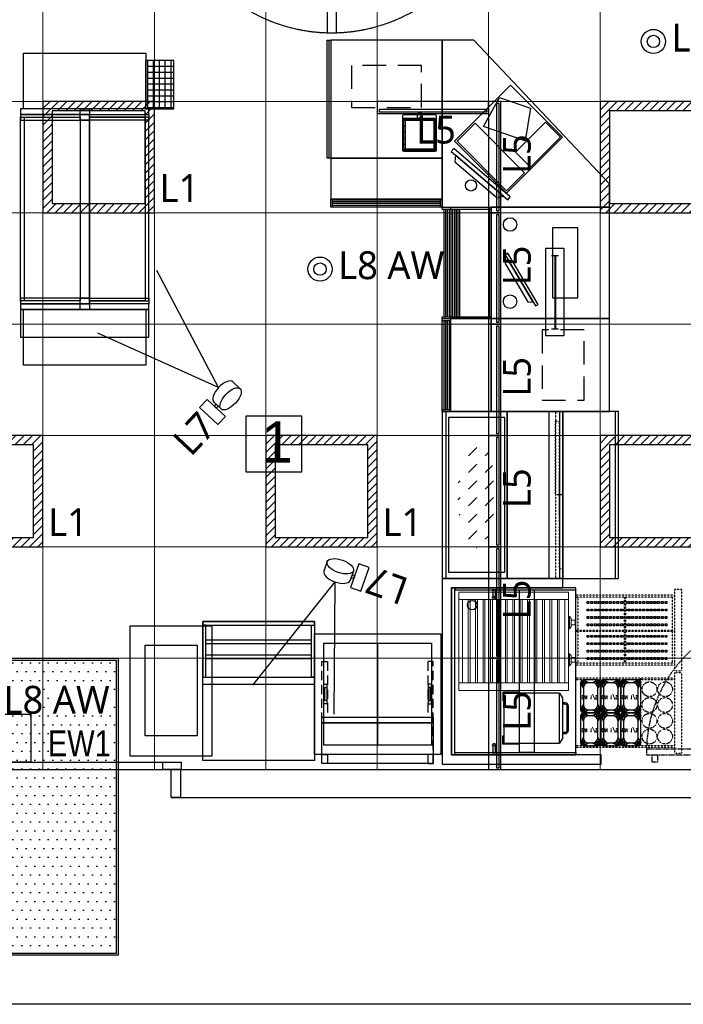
# Model space of a CAD drawing. Header units: millimetres. Extents: x -7934 to 14836, y -13910 to -10668.
# Tile 25 of 42: x 6418 to 6776, y -13826 to -13296. Entities that reach past the tile are written whole.
import ezdxf
from ezdxf.enums import TextEntityAlignment as Align

# ---------------------------------------------------------------- set-up
doc = ezdxf.new("R2010")
doc.units = ezdxf.units.MM
for name, pattern in [('DASH', [0.75, 0.5, -0.25]), ('DASHED', [0.75, 0.5, -0.25]), ('HIDDEN2', [4.7625, 3.175, -1.5875])]:
    doc.linetypes.add(name, pattern=pattern)
for name, color, linetype in [('!E-L Oprawy', 152, 'Continuous'), ('INSTAL', 50, 'Continuous'), ('NIEBIESKA', 4, 'Continuous')]:
    doc.layers.add(name, color=color, linetype=linetype)
doc.layers.add('A_Podkład', color=253, linetype='Continuous', transparency=0.4)
doc.layers.add('sufit', color=163, linetype='Continuous', lineweight=18)
doc.styles.add('Arial', font='arial.ttf', dxfattribs={"height": 25})
doc.styles.add('E-L', font='l_10646.ttf', dxfattribs={"height": 15})
doc.styles.add('JACEK_07', font='SIMPLEX.SHX', dxfattribs={"width": 0.7})
picture_1 = doc.add_image_def('image1.png', size_in_pixel=(800, 450))

# ---------------------------------------------------------------- blocks, each defined once
blk = doc.blocks.new('A$Ca80a10c8')
h = blk.add_hatch()
h.set_pattern_fill('DOTS', color=256, scale=3)
h.set_pattern_definition([(0, (-21207.973, -14023.4543), (2.38125, 4.7625), [0, -4.7625])])
h.paths.add_polyline_path([(-156.35, 135.24), (-156.35, -22.76), (-18.35, -22.76), (-18.35, 135.24)])
at = {"linetype": 'DASH', "ltscale": 30}
blk.add_line((-156.35, 76.24), (-18.35, 76.24), dxfattribs=at)
for points in [[(-157.35, -23.76), (-157.35, 136.24), (-17.35, 136.24), (-17.35, -23.76)], [(-156.35, -22.76), (-156.35, 135.24), (-18.35, 135.24), (-18.35, -22.76)]]:
    blk.add_lwpolyline(points, close=True)
blk = doc.blocks.new('Kontakt_grill')
at = {"color": 253, "true_color": 0x9e9e9e}
for points in [[(0, -8), (-0.5, -8), (-0.5, 0.5), (4, 0.5), (4, 0), (0, 0)], [(27, -8), (27.5, -8), (27.5, 0.5), (23, 0.5), (23, 0), (27, 0)]]:
    blk.add_lwpolyline(points, close=True, dxfattribs=at)
for points in [[(0, 0), (27, 0), (27, -30), (0, -30), (0, 0)], [(0, -30), (2.6, -31.5), (24.4, -31.5), (27, -30)]]:
    blk.add_lwpolyline(points, dxfattribs=at)
for points in [[(21.8, -31.5), (21.8, -33, -0.414214), (20, -34.8), (7, -34.8, -0.414214), (5.2, -33), (5.2, -31.5)], [(21, -31.5), (21, -33, -0.414214), (20, -34), (7, -34, -0.414214), (6, -33), (6, -31.5)]]:
    blk.add_lwpolyline(points, format="xyb", dxfattribs=at)
blk = doc.blocks.new('Roller_Grill')
at = {"color": 253, "lineweight": 0, "true_color": 0x9e9e9e}
for p, q in [((0, 0), (0, -59)), ((4, 0), (0, 0)), ((4, -59), (4, 0)), ((4, 0), (49, 0)), ((49, -59), (49, 0)), ((49, 0), (53, 0)), ((53, 0), (53, -59)), ((4, -5), (4, -2)), ((4, -2), (49, -2)), ((49, -5), (4, -5)), ((4, -9), (4, -6)), ((4, -6), (49, -6)), ((49, -9), (4, -9)), ((4, -13), (4, -10)), ((4, -10), (49, -10)), ((49, -13), (4, -13)), ((4, -17), (4, -14)), ((4, -14), (49, -14)), ((49, -17), (4, -17)), ((4, -21), (4, -18)), ((4, -18), (49, -18)), ((49, -21), (4, -21)), ((4, -25), (4, -22)), ((4, -22), (49, -22)), ((49, -25), (4, -25)), ((4, -29), (4, -26)), ((4, -26), (49, -26)), ((49, -29), (4, -29)), ((4, -33), (4, -30)), ((4, -30), (49, -30)), ((49, -33), (4, -33)), ((4, -37), (4, -34)), ((4, -34), (49, -34)), ((49, -37), (4, -37)), ((4, -41), (4, -38)), ((4, -38), (49, -38)), ((49, -41), (4, -41)), ((4, -45), (4, -42)), ((4, -42), (49, -42)), ((49, -45), (4, -45)), ((4, -49), (4, -46)), ((4, -46), (49, -46)), ((49, -49), (4, -49)), ((4, -53), (4, -50)), ((4, -50), (49, -50)), ((49, -53), (4, -53)), ((4, -57), (4, -54)), ((4, -54), (49, -54)), ((49, -57), (4, -57)), ((4, -59), (0, -59)), ((49, -59), (4, -59)), ((49, -59), (53, -59))]:
    blk.add_line(p, q, dxfattribs=at)
for points in [[(13.25, -59), (19.75, -59), (19.75, -59.5), (13.25, -59.5), (13.25, -59)], [(33.25, -59), (39.75, -59), (39.75, -59.5), (33.25, -59.5), (33.25, -59)]]:
    blk.add_lwpolyline(points, dxfattribs=at)
for points in [[(13.25, -59.5), (19.75, -59.5), (18.75, -60.5), (14.25, -60.5)], [(15.25, -60.5), (17.75, -60.5), (17.75, -62.5), (15.25, -62.5)], [(33.25, -59.5), (39.75, -59.5), (38.75, -60.5), (34.25, -60.5)], [(35.25, -60.5), (37.75, -60.5), (37.75, -62.5), (35.25, -62.5)]]:
    blk.add_lwpolyline(points, close=True, dxfattribs=at)
blk = doc.blocks.new('GN_1-9')
for points in [[(1.5, 17.67), (9.33, 17.67, -0.414214), (10.83, 16.17), (10.83, 1.5, -0.414214), (9.33, 0), (1.5, 0, -0.414214), (0, 1.5), (0, 16.17, -0.414214)], [(4.5, 16.17), (6.33, 16.17, -0.414214), (9.33, 13.17), (9.33, 4.5, -0.414214), (6.33, 1.5), (4.5, 1.5, -0.414214), (1.5, 4.5), (1.5, 13.17, -0.414214)]]:
    blk.add_lwpolyline(points, format="xyb", close=True)
at = {"color": 252}
for points in [[(0, 16.17), (1.5, 13.17), (0.44, 17.23), (2.38, 15.29), (1.5, 17.67), (4.5, 16.17)], [(10.83, 16.17), (9.33, 13.17), (10.39, 17.23), (8.45, 15.29), (9.33, 17.67), (6.33, 16.17)], [(0, 1.5), (1.5, 4.5), (0.44, 0.44), (2.38, 2.38), (1.5, 0), (4.5, 1.5)], [(10.83, 1.5), (9.33, 4.5), (10.39, 0.44), (8.45, 2.38), (9.33, 0), (6.33, 1.5)]]:
    blk.add_lwpolyline(points, dxfattribs=at)
at = {"color": 253, "true_color": 0x9e9e9e}
for points in [[(1.5, 13.17), (0, 16.17), (2.38, 15.29), (0.44, 17.23), (4.5, 16.17), (1.5, 17.67)], [(9.33, 13.17), (10.83, 16.17), (8.45, 15.29), (10.39, 17.23), (6.33, 16.17), (9.33, 17.67)], [(1.5, 4.5), (0, 1.5), (2.38, 2.38), (0.44, 0.44), (4.5, 1.5), (1.5, 0)], [(9.33, 4.5), (10.83, 1.5), (8.45, 2.38), (10.39, 0.44), (6.33, 1.5), (9.33, 0)]]:
    blk.add_lwpolyline(points, dxfattribs=at)
at = {"insert": (5, 9), "char_height": 2, "width": 29.2426, "attachment_point": 5, "style": 'JACEK_07'}
blk.add_mtext('GN 1/9', dxfattribs=at)
blk = doc.blocks.new('podkład')
at = {"layer": 'A_Podkład'}
h = blk.add_hatch(dxfattribs=at)
h.set_pattern_fill('ANSI37', color=256, angle=135)
h.set_pattern_definition([(180, (21133.338, -26335.3352), (-2e-15, -3.175), []), (270, (21133.338, -26335.3352), (3.175, -2e-15), [])])
h.paths.add_polyline_path([(450.5, -873), (450.5, -847), (436.5, -847), (436.5, -873)])
h = blk.add_hatch(dxfattribs=at)
h.set_pattern_fill('DASH', color=256, scale=2, angle=45, style=0)
h.set_pattern_definition([(45, (1963.169, -2467.321), (5e-15, 8.980256), [6.35, -6.35])])
edge = h.paths.add_edge_path()
edge.add_ellipse((613.54, -1081), major_axis=(0, -28.53), ratio=0.357143, start_angle=0, end_angle=360)
for p, q in [((595, -836), (595, -926)), ((611.95, -836), (595, -836)), ((685, -913.45), (611.95, -836)), ((435.5, -873), (435.5, -847)), ((436.5, -873), (436.5, -847)), ((436.5, -873), (436.5, -847)), ((601.57, -890.47), (631.8, -860.24)), ((631.8, -860.24), (659.77, -888.21)), ((617.25, -882.43), (625.86, -866.87)), ((625.86, -866.87), (642.45, -872.58)), ((642.45, -872.58), (639.67, -890.15)), ((591.18, -879.34), (574.38, -879.34)), ((575.08, -878.64), (575.08, -895.44)), ((578.28, -878.64), (578.28, -879.34)), ((581.48, -878.64), (581.48, -879.34)), ((584.68, -878.64), (584.68, -879.34)), ((587.88, -878.64), (587.88, -879.34)), ((590.48, -878.64), (590.48, -895.44)), ((634.52, -896.25), (650.68, -880.09)), ((650.68, -880.09), (658.76, -888.17)), ((575.08, -882.54), (574.38, -882.54)), ((575.08, -885.74), (574.38, -885.74)), ((591.18, -882.54), (590.48, -882.54)), ((591.18, -885.74), (590.48, -885.74)), ((602.97, -890.39), (612.67, -880.69)), ((612.67, -880.69), (639.34, -907.36)), ((639.67, -890.15), (617.25, -882.43)), ((575.08, -888.94), (574.38, -888.94)), ((591.18, -888.94), (590.48, -888.94)), ((629.54, -918.44), (601.57, -890.47)), ((629.64, -917.06), (602.97, -890.39)), ((659.77, -888.21), (629.54, -918.44)), ((658.76, -888.17), (642.6, -904.33)), ((575.08, -892.14), (574.38, -892.14)), ((591.18, -894.74), (574.38, -894.74)), ((578.28, -894.74), (578.28, -895.44)), ((581.48, -894.74), (581.48, -895.44)), ((584.68, -894.74), (584.68, -895.44)), ((587.88, -894.74), (587.88, -895.44)), ((591.18, -892.14), (590.48, -892.14)), ((642.6, -904.33), (634.52, -896.25)), ((535, -899.6), (535, -921.6)), ((595, -899.6), (535, -899.6)), ((595, -921.6), (595, -899.6)), ((639.34, -907.36), (629.64, -917.06)), ((685, -926), (685, -913.45)), ((535, -921.6), (595, -921.6)), ((595, -921.6), (535, -921.6)), ((535, -926), (535, -921.6)), ((536, -926), (536, -921.6)), ((594, -922.13), (536, -922.13)), ((594, -923.09), (536, -923.09)), ((594, -926), (594, -921.6)), ((595, -926), (595, -921.6)), ((536, -926), (535, -926)), ((594, -924.05), (536, -924.05)), ((594, -925.01), (536, -925.01)), ((595, -926), (594, -926)), ((595, -926), (621.4, -926)), ((595, -927), (595, -926)), ((595, -926), (685, -926)), ((595, -927), (621.4, -927)), ((595.99, -985), (595.99, -927)), ((596.95, -985), (596.95, -927)), ((597.9, -985), (597.9, -927)), ((598.86, -985), (598.86, -927)), ((599.4, -926), (599.4, -927)), ((599.82, -985), (599.82, -927)), ((600.78, -985), (600.78, -927)), ((601.74, -985), (601.74, -927)), ((602.69, -985), (602.69, -927)), ((603.65, -985), (603.65, -927)), ((604.56, -985), (604.56, -927)), ((620.4, -985), (620.4, -926)), ((621.4, -986), (621.4, -926)), ((653.9, -952.08), (657.7, -952.08)), ((595, -985), (621.4, -985)), ((595, -986), (595, -985)), ((595, -986), (621.4, -986)), ((595, -986), (599.4, -986)), ((595, -987), (595, -986)), ((599.4, -986), (599.4, -985)), ((599.4, -986), (599.4, -1036)), ((621.4, -986), (599.4, -986)), ((599.4, -1036), (599.4, -986)), ((621.4, -1036), (621.4, -986)), ((595, -987), (599.4, -987)), ((595.99, -1035), (595.99, -987)), ((596.95, -1035), (596.95, -987)), ((597.9, -1035), (597.9, -987)), ((598.86, -1035), (598.86, -987)), ((653.9, -991.43), (657.7, -991.43)), ((489.33, -1038.62), (489.33, -1068.62)), ((519.33, -1038.62), (489.33, -1038.62)), ((519.33, -1068.62), (519.33, -1038.62)), ((595, -1035), (599.4, -1035)), ((595, -1036), (595, -1035)), ((595, -1036), (599.4, -1036)), ((597.11, -1126), (597.11, -1036)), ((599.4, -1036), (621.4, -1036)), ((660, -1036), (630, -1036.01)), ((630, -1036.01), (630, -1126.02)), ((652.53, -1126), (652.53, -1036)), ((658.15, -1035.99), (658.15, -1125.99)), ((660, -1131), (660, -1036)), ((660, -1036), (660, -1126)), ((688.15, -1035.99), (688.15, -1125.99)), ((489.33, -1068.62), (519.33, -1068.62)), ((595, -1126.01), (595, -1226)), ((630, -1126.02), (595, -1126.01)), ((600, -1131), (660, -1131)), ((600, -1221), (600, -1131)), ((621.95, -1132.27), (621.95, -1132.12)), ((622.25, -1132.12), (621.95, -1132.12)), ((621.95, -1132.27), (622.25, -1132.27)), ((623.75, -1132.12), (622.25, -1132.12)), ((622.25, -1132.12), (622.25, -1132.42)), ((622.25, -1132.42), (622.25, -1135.24)), ((624.05, -1132.12), (623.75, -1132.12)), ((623.75, -1132.42), (623.75, -1132.12)), ((623.75, -1132.27), (624.05, -1132.27)), ((623.75, -1135.24), (623.75, -1132.42)), ((624.05, -1132.27), (624.05, -1132.12)), ((667, -1136), (668, -1136)), ((560.18, -1160.78), (560.18, -1215.78)), ((702, -1180.7), (702, -1179.7)), ((526.18, -1183.11), (466.18, -1183.11)), ((702, -1198.3), (702, -1198.5)), ((621.95, -1219.72), (621.95, -1219.87)), ((622.25, -1219.72), (621.95, -1219.72)), ((621.95, -1219.87), (622.25, -1219.87)), ((622.25, -1216.76), (622.25, -1219.57)), ((622.25, -1219.57), (622.25, -1219.87)), ((622.25, -1219.87), (623.75, -1219.87)), ((623.75, -1219.57), (623.75, -1216.76)), ((623.75, -1219.87), (623.75, -1219.57)), ((624.05, -1219.72), (623.75, -1219.72)), ((623.75, -1219.87), (624.05, -1219.87)), ((624.05, -1219.72), (624.05, -1219.87)), ((680.6, -1221), (600, -1221)), ((680.6, -1226), (680.6, -1221)), ((595, -1226), (680.6, -1226))]:
    blk.add_line(p, q, dxfattribs=at)
at = {"layer": 'A_Podkład', "linetype": 'DASHED', "ltscale": 0.2}
for p, q in [((656, -1036), (656, -1126)), ((720, -1135), (667, -1135)), ((720, -1132), (720, -1175.7)), ((724, -1132), (720, -1132)), ((724, -1175.7), (724, -1132)), ((720, -1136), (667, -1136)), ((668, -1136), (668, -1154)), ((693.2, -1154), (693.2, -1136)), ((693.8, -1154), (693.8, -1136)), ((719, -1145), (719, -1136)), ((719, -1154), (719, -1136)), ((720, -1136), (720, -1171.7)), ((693.8, -1154), (667, -1154)), ((693.8, -1154.6), (667, -1154.6)), ((668, -1154.6), (668, -1171.7)), ((668, -1154.6), (668, -1171.7)), ((693.2, -1171.7), (693.2, -1154.6)), ((720, -1154), (693.8, -1154)), ((693.8, -1171.7), (693.8, -1154.6)), ((720, -1154.6), (693.8, -1154.6)), ((719, -1171.7), (719, -1154.6)), ((719, -1171.7), (719, -1163.6)), ((720, -1171.7), (667, -1171.7)), ((720, -1171.7), (719, -1171.7)), ((720, -1172.7), (667, -1172.7)), ((720, -1175.7), (724, -1175.7)), ((720, -1176.7), (724, -1176.7)), ((720, -1176.7), (720, -1220.1)), ((724, -1220.1), (724, -1176.7)), ((720, -1179.7), (667.17, -1179.7)), ((720, -1180.7), (667.17, -1180.7)), ((720, -1216.1), (667, -1216.1)), ((720, -1217.1), (667, -1217.1)), ((720, -1220.1), (724, -1220.1))]:
    blk.add_line(p, q, dxfattribs=at)
at = {"layer": 'A_Podkład'}
for points in [[(449, -1244), (904, -1244), (904, 0), (0, 0), (0, -1244), (252, -1244)], [(400, -877.5), (400, -976.5), (368, -976.5), (368, -877.5), (400, -877.5)], [(405, -877.5), (405, -976.5), (437, -976.5), (437, -877.5), (405, -877.5)], [(631.58, -920.43), (601.2, -894.41), (599.9, -895.92), (630.28, -921.95), (631.58, -920.43)], [(628, -920), (602.18, -897.88), (601.74, -901.46), (624.53, -920.97), (628, -920)], [(595, -926), (535, -926)], [(643.99, -977.09), (630.13, -953.7), (628.88, -956.3), (641.11, -976.94), (643.99, -977.09)], [(646.59, -978.34), (630.28, -950.81), (628.9, -951.63), (645.22, -979.16), (646.59, -978.34)], [(595, -1036), (595, -986)], [(690, -1036), (595, -1036), (595, -1126), (690, -1126), (690, -1036)], [(660, -1126), (630, -1126), (630, -1036), (660, -1036), (660, -1126)], [(526.18, -1224.11), (466.18, -1224.11), (466.18, -1149.11), (526.18, -1149.11), (526.18, -1224.11)], [(526.18, -1155.78), (594.18, -1155.78), (594.18, -1220.78), (526.18, -1220.78), (526.18, -1155.78)], [(467.68, -1159.11), (524.68, -1159.11)], [(467.68, -1161.11), (524.68, -1161.11)], [(467.68, -1167.11), (524.68, -1167.11)], [(467.68, -1169.11), (524.68, -1169.11)], [(530.18, -1200.78), (590.18, -1200.78), (590.18, -1225.78), (530.18, -1225.78), (530.18, -1200.78)], [(252, -1225), (454, -1225)], [(256.5, -1229), (444.5, -1229)]]:
    blk.add_lwpolyline(points, dxfattribs=at)
for points in [[(44, -1229), (860, -1229), (860, -44), (44, -44)], [(535, -836), (535, -899.6), (533, -899.6), (533, -836)], [(535, -836), (535, -899.6), (595, -899.6), (595, -836)], [(435.5, -873), (369.5, -873), (369.5, -843), (435.5, -843)], [(435.5, -873), (450.5, -873), (450.5, -847), (435.5, -847)], [(437, -873), (368, -873), (368, -876), (437, -876)], [(400, -876), (400, -873), (405, -873), (405, -876)], [(583.48, -874.95), (583.58, -875.95), (581.98, -875.95), (582.08, -874.95)], [(405, -876), (368, -876), (368, -879), (405, -879), (405, -876)], [(400, -877.5), (400, -976.5), (370, -976.5), (370, -877.5)], [(405, -876), (405, -879), (400, -879), (400, -876)], [(400, -876), (437, -876), (437, -879), (400, -879), (400, -876)], [(435, -877.5), (435, -976.5), (405, -976.5), (405, -877.5)], [(583.78, -876.04), (583.78, -878.04), (581.78, -878.04), (581.78, -876.04)], [(685, -926), (621.4, -926), (621.4, -986), (685, -986)], [(654.38, -937.13), (654.38, -974.85), (668.1, -974.85), (668.1, -937.13)], [(650.7, -948.13), (650.7, -995.13), (660.7, -995.13), (660.7, -948.13)], [(405, -975), (368, -975), (368, -978), (405, -978), (405, -975)], [(405, -975), (405, -978), (400, -978), (400, -975)], [(400, -975), (437, -975), (437, -978), (400, -978), (400, -975)], [(368, -981), (437, -981), (437, -978), (368, -978)], [(368, -981), (368, -996), (437, -996), (437, -981)], [(369.5, -981), (435.5, -981), (435.5, -1011), (369.5, -1011)], [(405, -978), (405, -981), (400, -981), (400, -978)], [(685, -986), (621.4, -986), (621.4, -1036), (685, -1036)], [(628.78, -1039.3), (598.3, -1039.3), (598.3, -1122.7), (628.78, -1122.7)], [(600, -1131), (600, -1221), (601.8, -1221), (601.8, -1131)], [(600, -1131), (600, -1221), (667, -1221), (667, -1131)], [(667, -1132.2), (667, -1131), (601.8, -1131), (601.8, -1132.2)], [(644.49, -1132.2), (644.49, -1219.8), (636.59, -1219.8), (636.59, -1132.2)], [(526.18, -1149.11), (466.18, -1149.11), (466.18, -1151.11), (526.18, -1151.11)], [(466.18, -1179.11), (467.68, -1179.11), (467.68, -1151.11), (466.18, -1151.11)], [(526.18, -1179.11), (524.68, -1179.11), (524.68, -1151.11), (526.18, -1151.11)], [(471.03, -1151.51), (471.03, -1221.69), (427.03, -1221.69), (427.03, -1151.51)], [(531.18, -1160.78), (589.18, -1160.78), (589.18, -1215.78), (531.18, -1215.78)], [(435.03, -1210.77), (435.03, -1162.01), (463.03, -1162.01), (463.03, -1210.77)], [(526.18, -1224.11), (466.18, -1224.11), (466.18, -1179.11), (526.18, -1179.11)], [(531.18, -1183.01), (532.94, -1183.01), (532.94, -1193.56), (531.18, -1193.56)], [(589.18, -1183.01), (587.42, -1183.01), (587.42, -1193.56), (589.18, -1193.56)], [(531.77, -1184.77), (532.94, -1184.77), (532.94, -1191.8), (531.77, -1191.8)], [(588.6, -1184.77), (587.42, -1184.77), (587.42, -1191.8), (588.6, -1191.8)], [(530.18, -1200.78), (590.18, -1200.78), (590.18, -1203.78), (530.18, -1203.78)], [(530.18, -1203.78), (590.18, -1203.78), (590.18, -1220.78), (530.18, -1220.78)], [(667, -1219.8), (667, -1221), (601.8, -1221), (601.8, -1219.8)], [(444.5, -1225), (454.5, -1225), (454.5, -1229), (444.5, -1229)], [(530.18, -1220.78), (533.18, -1220.78), (533.18, -1225.78), (530.18, -1225.78)], [(590.18, -1220.78), (587.18, -1220.78), (587.18, -1225.78), (590.18, -1225.78)], [(449, -1229), (454, -1229), (454, -1244), (449, -1244)]]:
    blk.add_lwpolyline(points, close=True, dxfattribs=at)
for points in [[(533, -832), (538, -832), (538, -743.57), (535.5, -743.57, -1), (535.5, -741.57), (538, -741.57), (538, -736.57), (533, -736.57), (533, -741.57), (535.5, -741.57, -1), (535.5, -743.57), (533, -743.57), (533, -832)], [(591.78, -876.84), (591.78, -895.24, -0.414214), (590.98, -896.04), (574.58, -896.04, -0.414214), (573.78, -895.24), (573.78, -876.84, -0.414214), (574.58, -876.04), (590.98, -876.04, -0.414214)], [(590.98, -896.04), (574.58, -896.04, -0.414214), (573.78, -895.24), (573.78, -878.84, -0.414214), (574.58, -878.04), (590.98, -878.04, -0.414214), (591.78, -878.84), (591.78, -895.24, -0.414214)], [(590.78, -895.44), (574.78, -895.44, -0.414214), (574.38, -895.04), (574.38, -879.04, -0.414214), (574.78, -878.64), (591.18, -878.64), (591.18, -895.04, -0.414214)]]:
    blk.add_lwpolyline(points, format="xyb", close=True, dxfattribs=at)
at = {"layer": 'A_Podkład', "linetype": 'DASHED', "ltscale": 0.5}
blk.add_lwpolyline([(534, -836), (534, -899.6)], dxfattribs=at)
at = {"layer": 'A_Podkład', "linetype": 'HIDDEN2', "ltscale": 4}
for points in [[(546.13, -872.27), (583.84, -872.27), (583.84, -849.57), (546.13, -849.57)], [(648.73, -992.13), (648.73, -1029.85), (671.43, -1029.85), (671.43, -992.13)]]:
    blk.add_lwpolyline(points, close=True, dxfattribs=at)
at = {"layer": 'A_Podkład', "const_width": 1}
blk.add_lwpolyline([(655.91, -952.08), (655.91, -991.34)], dxfattribs=at)
at = {"layer": 'A_Podkład', "linetype": 'DASHED', "ltscale": 0.2}
for points in [[(658, -1041.18), (658, -1081), (656, -1081), (656, -1041.18)], [(660, -1120.82), (660, -1081), (658, -1081), (658, -1120.82)]]:
    blk.add_lwpolyline(points, close=True, dxfattribs=at)
at = {"layer": 'A_Podkład'}
for points in [[(658, -1068.2, 0, 1.88, 0), (658, -1073.83, 0.625, 0.625, 0), (658, -1081, 0.625, 0.625, 0)], [(658, -1093.8, 0, 1.88, 0), (658, -1088.17, 0.625, 0.625, 0), (658, -1081, 0.625, 0.625, 0)]]:
    blk.add_lwpolyline(points, format="xyseb", dxfattribs=at)
at = {"layer": 'A_Podkład', "color": 253, "true_color": 0x9e9e9e}
for points in [[(673, -1138.5), (674, -1138.5), (674, -1139.5), (673, -1139.5)], [(675, -1138.5), (676, -1138.5), (676, -1139.5), (675, -1139.5)], [(677, -1138.5), (678, -1138.5), (678, -1139.5), (677, -1139.5)], [(677, -1138.5), (678, -1138.5), (678, -1139.5), (677, -1139.5)], [(679, -1138.5), (680, -1138.5), (680, -1139.5), (679, -1139.5)], [(681, -1138.5), (682, -1138.5), (682, -1139.5), (681, -1139.5)], [(683, -1138.5), (684, -1138.5), (684, -1139.5), (683, -1139.5)], [(685, -1138.5), (686, -1138.5), (686, -1139.5), (685, -1139.5)], [(687, -1138.5), (688, -1138.5), (688, -1139.5), (687, -1139.5)], [(689, -1138.5), (690, -1138.5), (690, -1139.5), (689, -1139.5)], [(691, -1138.5), (692, -1138.5), (692, -1139.5), (691, -1139.5)], [(695, -1138.5), (696, -1138.5), (696, -1139.5), (695, -1139.5)], [(697, -1138.5), (698, -1138.5), (698, -1139.5), (697, -1139.5)], [(699, -1138.5), (700, -1138.5), (700, -1139.5), (699, -1139.5)], [(701, -1138.5), (702, -1138.5), (702, -1139.5), (701, -1139.5)], [(703, -1138.5), (704, -1138.5), (704, -1139.5), (703, -1139.5)], [(705, -1138.5), (706, -1138.5), (706, -1139.5), (705, -1139.5)], [(707, -1138.5), (708, -1138.5), (708, -1139.5), (707, -1139.5)], [(709, -1138.5), (710, -1138.5), (710, -1139.5), (709, -1139.5)], [(711, -1138.5), (712, -1138.5), (712, -1139.5), (711, -1139.5)], [(711, -1138.5), (712, -1138.5), (712, -1139.5), (711, -1139.5)], [(713, -1138.5), (714, -1138.5), (714, -1139.5), (713, -1139.5)], [(715, -1138.5), (716, -1138.5), (716, -1139.5), (715, -1139.5)], [(673, -1142.5), (674, -1142.5), (674, -1143.5), (673, -1143.5)], [(675, -1142.5), (676, -1142.5), (676, -1143.5), (675, -1143.5)], [(677, -1142.5), (678, -1142.5), (678, -1143.5), (677, -1143.5)], [(677, -1142.5), (678, -1142.5), (678, -1143.5), (677, -1143.5)], [(679, -1142.5), (680, -1142.5), (680, -1143.5), (679, -1143.5)], [(681, -1142.5), (682, -1142.5), (682, -1143.5), (681, -1143.5)], [(683, -1142.5), (684, -1142.5), (684, -1143.5), (683, -1143.5)], [(685, -1142.5), (686, -1142.5), (686, -1143.5), (685, -1143.5)], [(687, -1142.5), (688, -1142.5), (688, -1143.5), (687, -1143.5)], [(689, -1142.5), (690, -1142.5), (690, -1143.5), (689, -1143.5)], [(691, -1142.5), (692, -1142.5), (692, -1143.5), (691, -1143.5)], [(695, -1142.5), (696, -1142.5), (696, -1143.5), (695, -1143.5)], [(697, -1142.5), (698, -1142.5), (698, -1143.5), (697, -1143.5)], [(699, -1142.5), (700, -1142.5), (700, -1143.5), (699, -1143.5)], [(701, -1142.5), (702, -1142.5), (702, -1143.5), (701, -1143.5)], [(703, -1142.5), (704, -1142.5), (704, -1143.5), (703, -1143.5)], [(705, -1142.5), (706, -1142.5), (706, -1143.5), (705, -1143.5)], [(707, -1142.5), (708, -1142.5), (708, -1143.5), (707, -1143.5)], [(709, -1142.5), (710, -1142.5), (710, -1143.5), (709, -1143.5)], [(711, -1142.5), (712, -1142.5), (712, -1143.5), (711, -1143.5)], [(711, -1142.5), (712, -1142.5), (712, -1143.5), (711, -1143.5)], [(713, -1142.5), (714, -1142.5), (714, -1143.5), (713, -1143.5)], [(715, -1142.5), (716, -1142.5), (716, -1143.5), (715, -1143.5)], [(673, -1146.5), (674, -1146.5), (674, -1147.5), (673, -1147.5)], [(673, -1150.5), (674, -1150.5), (674, -1151.5), (673, -1151.5)], [(675, -1146.5), (676, -1146.5), (676, -1147.5), (675, -1147.5)], [(675, -1150.5), (676, -1150.5), (676, -1151.5), (675, -1151.5)], [(677, -1146.5), (678, -1146.5), (678, -1147.5), (677, -1147.5)], [(677, -1146.5), (678, -1146.5), (678, -1147.5), (677, -1147.5)], [(677, -1150.5), (678, -1150.5), (678, -1151.5), (677, -1151.5)], [(677, -1150.5), (678, -1150.5), (678, -1151.5), (677, -1151.5)], [(679, -1146.5), (680, -1146.5), (680, -1147.5), (679, -1147.5)], [(679, -1150.5), (680, -1150.5), (680, -1151.5), (679, -1151.5)], [(681, -1146.5), (682, -1146.5), (682, -1147.5), (681, -1147.5)], [(681, -1150.5), (682, -1150.5), (682, -1151.5), (681, -1151.5)], [(683, -1146.5), (684, -1146.5), (684, -1147.5), (683, -1147.5)], [(683, -1150.5), (684, -1150.5), (684, -1151.5), (683, -1151.5)], [(685, -1146.5), (686, -1146.5), (686, -1147.5), (685, -1147.5)], [(685, -1150.5), (686, -1150.5), (686, -1151.5), (685, -1151.5)], [(687, -1146.5), (688, -1146.5), (688, -1147.5), (687, -1147.5)], [(687, -1150.5), (688, -1150.5), (688, -1151.5), (687, -1151.5)], [(689, -1146.5), (690, -1146.5), (690, -1147.5), (689, -1147.5)], [(689, -1150.5), (690, -1150.5), (690, -1151.5), (689, -1151.5)], [(691, -1146.5), (692, -1146.5), (692, -1147.5), (691, -1147.5)], [(691, -1150.5), (692, -1150.5), (692, -1151.5), (691, -1151.5)], [(695, -1146.5), (696, -1146.5), (696, -1147.5), (695, -1147.5)], [(695, -1150.5), (696, -1150.5), (696, -1151.5), (695, -1151.5)], [(697, -1146.5), (698, -1146.5), (698, -1147.5), (697, -1147.5)], [(697, -1150.5), (698, -1150.5), (698, -1151.5), (697, -1151.5)], [(699, -1146.5), (700, -1146.5), (700, -1147.5), (699, -1147.5)], [(699, -1150.5), (700, -1150.5), (700, -1151.5), (699, -1151.5)], [(701, -1146.5), (702, -1146.5), (702, -1147.5), (701, -1147.5)], [(701, -1150.5), (702, -1150.5), (702, -1151.5), (701, -1151.5)], [(703, -1146.5), (704, -1146.5), (704, -1147.5), (703, -1147.5)], [(703, -1150.5), (704, -1150.5), (704, -1151.5), (703, -1151.5)], [(705, -1146.5), (706, -1146.5), (706, -1147.5), (705, -1147.5)], [(705, -1150.5), (706, -1150.5), (706, -1151.5), (705, -1151.5)], [(707, -1146.5), (708, -1146.5), (708, -1147.5), (707, -1147.5)], [(707, -1150.5), (708, -1150.5), (708, -1151.5), (707, -1151.5)], [(709, -1146.5), (710, -1146.5), (710, -1147.5), (709, -1147.5)], [(709, -1150.5), (710, -1150.5), (710, -1151.5), (709, -1151.5)], [(711, -1146.5), (712, -1146.5), (712, -1147.5), (711, -1147.5)], [(711, -1146.5), (712, -1146.5), (712, -1147.5), (711, -1147.5)], [(711, -1150.5), (712, -1150.5), (712, -1151.5), (711, -1151.5)], [(711, -1150.5), (712, -1150.5), (712, -1151.5), (711, -1151.5)], [(713, -1146.5), (714, -1146.5), (714, -1147.5), (713, -1147.5)], [(713, -1150.5), (714, -1150.5), (714, -1151.5), (713, -1151.5)], [(715, -1146.5), (716, -1146.5), (716, -1147.5), (715, -1147.5)], [(715, -1150.5), (716, -1150.5), (716, -1151.5), (715, -1151.5)], [(673, -1156.65), (674, -1156.65), (674, -1157.65), (673, -1157.65)], [(673, -1160.65), (674, -1160.65), (674, -1161.65), (673, -1161.65)], [(675, -1156.65), (676, -1156.65), (676, -1157.65), (675, -1157.65)], [(675, -1160.65), (676, -1160.65), (676, -1161.65), (675, -1161.65)], [(677, -1156.65), (678, -1156.65), (678, -1157.65), (677, -1157.65)], [(677, -1156.65), (678, -1156.65), (678, -1157.65), (677, -1157.65)], [(677, -1160.65), (678, -1160.65), (678, -1161.65), (677, -1161.65)], [(677, -1160.65), (678, -1160.65), (678, -1161.65), (677, -1161.65)], [(679, -1156.65), (680, -1156.65), (680, -1157.65), (679, -1157.65)], [(679, -1160.65), (680, -1160.65), (680, -1161.65), (679, -1161.65)], [(681, -1156.65), (682, -1156.65), (682, -1157.65), (681, -1157.65)], [(681, -1160.65), (682, -1160.65), (682, -1161.65), (681, -1161.65)], [(683, -1156.65), (684, -1156.65), (684, -1157.65), (683, -1157.65)], [(683, -1160.65), (684, -1160.65), (684, -1161.65), (683, -1161.65)], [(685, -1156.65), (686, -1156.65), (686, -1157.65), (685, -1157.65)], [(685, -1160.65), (686, -1160.65), (686, -1161.65), (685, -1161.65)], [(687, -1156.65), (688, -1156.65), (688, -1157.65), (687, -1157.65)], [(687, -1160.65), (688, -1160.65), (688, -1161.65), (687, -1161.65)], [(689, -1156.65), (690, -1156.65), (690, -1157.65), (689, -1157.65)], [(689, -1160.65), (690, -1160.65), (690, -1161.65), (689, -1161.65)], [(691, -1156.65), (692, -1156.65), (692, -1157.65), (691, -1157.65)], [(691, -1160.65), (692, -1160.65), (692, -1161.65), (691, -1161.65)], [(695, -1156.65), (696, -1156.65), (696, -1157.65), (695, -1157.65)], [(695, -1160.65), (696, -1160.65), (696, -1161.65), (695, -1161.65)], [(697, -1156.65), (698, -1156.65), (698, -1157.65), (697, -1157.65)], [(697, -1160.65), (698, -1160.65), (698, -1161.65), (697, -1161.65)], [(699, -1156.65), (700, -1156.65), (700, -1157.65), (699, -1157.65)], [(699, -1160.65), (700, -1160.65), (700, -1161.65), (699, -1161.65)], [(701, -1156.65), (702, -1156.65), (702, -1157.65), (701, -1157.65)], [(701, -1160.65), (702, -1160.65), (702, -1161.65), (701, -1161.65)], [(703, -1156.65), (704, -1156.65), (704, -1157.65), (703, -1157.65)], [(703, -1160.65), (704, -1160.65), (704, -1161.65), (703, -1161.65)], [(705, -1156.65), (706, -1156.65), (706, -1157.65), (705, -1157.65)], [(705, -1160.65), (706, -1160.65), (706, -1161.65), (705, -1161.65)], [(707, -1156.65), (708, -1156.65), (708, -1157.65), (707, -1157.65)], [(707, -1160.65), (708, -1160.65), (708, -1161.65), (707, -1161.65)], [(709, -1156.65), (710, -1156.65), (710, -1157.65), (709, -1157.65)], [(709, -1160.65), (710, -1160.65), (710, -1161.65), (709, -1161.65)], [(711, -1156.65), (712, -1156.65), (712, -1157.65), (711, -1157.65)], [(711, -1156.65), (712, -1156.65), (712, -1157.65), (711, -1157.65)], [(711, -1160.65), (712, -1160.65), (712, -1161.65), (711, -1161.65)], [(711, -1160.65), (712, -1160.65), (712, -1161.65), (711, -1161.65)], [(713, -1156.65), (714, -1156.65), (714, -1157.65), (713, -1157.65)], [(713, -1160.65), (714, -1160.65), (714, -1161.65), (713, -1161.65)], [(715, -1156.65), (716, -1156.65), (716, -1157.65), (715, -1157.65)], [(715, -1160.65), (716, -1160.65), (716, -1161.65), (715, -1161.65)], [(673, -1164.65), (674, -1164.65), (674, -1165.65), (673, -1165.65)], [(675, -1164.65), (676, -1164.65), (676, -1165.65), (675, -1165.65)], [(677, -1164.65), (678, -1164.65), (678, -1165.65), (677, -1165.65)], [(677, -1164.65), (678, -1164.65), (678, -1165.65), (677, -1165.65)], [(679, -1164.65), (680, -1164.65), (680, -1165.65), (679, -1165.65)], [(681, -1164.65), (682, -1164.65), (682, -1165.65), (681, -1165.65)], [(683, -1164.65), (684, -1164.65), (684, -1165.65), (683, -1165.65)], [(685, -1164.65), (686, -1164.65), (686, -1165.65), (685, -1165.65)], [(687, -1164.65), (688, -1164.65), (688, -1165.65), (687, -1165.65)], [(689, -1164.65), (690, -1164.65), (690, -1165.65), (689, -1165.65)], [(691, -1164.65), (692, -1164.65), (692, -1165.65), (691, -1165.65)], [(695, -1164.65), (696, -1164.65), (696, -1165.65), (695, -1165.65)], [(697, -1164.65), (698, -1164.65), (698, -1165.65), (697, -1165.65)], [(699, -1164.65), (700, -1164.65), (700, -1165.65), (699, -1165.65)], [(701, -1164.65), (702, -1164.65), (702, -1165.65), (701, -1165.65)], [(703, -1164.65), (704, -1164.65), (704, -1165.65), (703, -1165.65)], [(705, -1164.65), (706, -1164.65), (706, -1165.65), (705, -1165.65)], [(707, -1164.65), (708, -1164.65), (708, -1165.65), (707, -1165.65)], [(709, -1164.65), (710, -1164.65), (710, -1165.65), (709, -1165.65)], [(711, -1164.65), (712, -1164.65), (712, -1165.65), (711, -1165.65)], [(711, -1164.65), (712, -1164.65), (712, -1165.65), (711, -1165.65)], [(713, -1164.65), (714, -1164.65), (714, -1165.65), (713, -1165.65)], [(715, -1164.65), (716, -1164.65), (716, -1165.65), (715, -1165.65)], [(673, -1168.65), (674, -1168.65), (674, -1169.65), (673, -1169.65)], [(675, -1168.65), (676, -1168.65), (676, -1169.65), (675, -1169.65)], [(677, -1168.65), (678, -1168.65), (678, -1169.65), (677, -1169.65)], [(677, -1168.65), (678, -1168.65), (678, -1169.65), (677, -1169.65)], [(679, -1168.65), (680, -1168.65), (680, -1169.65), (679, -1169.65)], [(681, -1168.65), (682, -1168.65), (682, -1169.65), (681, -1169.65)], [(683, -1168.65), (684, -1168.65), (684, -1169.65), (683, -1169.65)], [(685, -1168.65), (686, -1168.65), (686, -1169.65), (685, -1169.65)], [(687, -1168.65), (688, -1168.65), (688, -1169.65), (687, -1169.65)], [(689, -1168.65), (690, -1168.65), (690, -1169.65), (689, -1169.65)], [(691, -1168.65), (692, -1168.65), (692, -1169.65), (691, -1169.65)], [(695, -1168.65), (696, -1168.65), (696, -1169.65), (695, -1169.65)], [(697, -1168.65), (698, -1168.65), (698, -1169.65), (697, -1169.65)], [(699, -1168.65), (700, -1168.65), (700, -1169.65), (699, -1169.65)], [(701, -1168.65), (702, -1168.65), (702, -1169.65), (701, -1169.65)], [(703, -1168.65), (704, -1168.65), (704, -1169.65), (703, -1169.65)], [(705, -1168.65), (706, -1168.65), (706, -1169.65), (705, -1169.65)], [(707, -1168.65), (708, -1168.65), (708, -1169.65), (707, -1169.65)], [(709, -1168.65), (710, -1168.65), (710, -1169.65), (709, -1169.65)], [(711, -1168.65), (712, -1168.65), (712, -1169.65), (711, -1169.65)], [(711, -1168.65), (712, -1168.65), (712, -1169.65), (711, -1169.65)], [(713, -1168.65), (714, -1168.65), (714, -1169.65), (713, -1169.65)], [(715, -1168.65), (716, -1168.65), (716, -1169.65), (715, -1169.65)]]:
    blk.add_lwpolyline(points, close=True, dxfattribs=at)
for points in [[(693.2, -1139.5), (693, -1139.5), (693, -1138.5), (693.2, -1138.5)], [(693.8, -1138.5), (694, -1138.5), (694, -1139.5), (693.8, -1139.5)], [(693.2, -1143.5), (693, -1143.5), (693, -1142.5), (693.2, -1142.5)], [(693.8, -1142.5), (694, -1142.5), (694, -1143.5), (693.8, -1143.5)], [(693.2, -1147.5), (693, -1147.5), (693, -1146.5), (693.2, -1146.5)], [(693.2, -1151.5), (693, -1151.5), (693, -1150.5), (693.2, -1150.5)], [(693.8, -1146.5), (694, -1146.5), (694, -1147.5), (693.8, -1147.5)], [(693.8, -1150.5), (694, -1150.5), (694, -1151.5), (693.8, -1151.5)], [(693.2, -1157.65), (693, -1157.65), (693, -1156.65), (693.2, -1156.65)], [(693.2, -1161.65), (693, -1161.65), (693, -1160.65), (693.2, -1160.65)], [(693.8, -1156.65), (694, -1156.65), (694, -1157.65), (693.8, -1157.65)], [(693.8, -1160.65), (694, -1160.65), (694, -1161.65), (693.8, -1161.65)], [(693.2, -1165.65), (693, -1165.65), (693, -1164.65), (693.2, -1164.65)], [(693.8, -1164.65), (694, -1164.65), (694, -1165.65), (693.8, -1165.65)], [(693.2, -1169.65), (693, -1169.65), (693, -1168.65), (693.2, -1168.65)], [(693.8, -1168.65), (694, -1168.65), (694, -1169.65), (693.8, -1169.65)]]:
    blk.add_lwpolyline(points, dxfattribs=at)
at = {"layer": 'A_Podkład', "linetype": 'DASH', "ltscale": 10}
for points in [[(533.18, -1225.78), (530.18, -1225.78), (530.18, -1170.78), (533.18, -1170.78), (533.18, -1200.78)], [(587.18, -1225.78), (590.18, -1225.78), (590.18, -1170.78), (587.18, -1170.78), (587.18, -1200.78)]]:
    blk.add_lwpolyline(points, dxfattribs=at)
at = {"layer": 'A_Podkład', "linetype": 'DASHED'}
for points in [[(705, -1221), (781, -1221), (781, -1218), (705, -1218)], [(708, -1221), (711, -1221), (711, -1225), (708, -1225)]]:
    blk.add_lwpolyline(points, close=True, dxfattribs=at)
at = {"layer": 'A_Podkład'}
for centre, radius in [((610.53, -914.25), 3), ((631.55, -935.3), 3.64), ((631.55, -976.82), 3.64), ((611.15, -1140.35), 2.5), ((623, -1135.98), 0.35), ((623, -1216.02), 0.35)]:
    blk.add_circle(centre, radius, dxfattribs=at)
at = {"layer": 'A_Podkład', "linetype": 'DASHED', "ltscale": 0.2}
for centre in [(706.6, -1185.7), (715, -1185.7), (706.6, -1194.2), (715, -1194.2), (706.6, -1202.7), (715, -1202.7), (706.59, -1211.2), (714.99, -1211.2)]:
    blk.add_circle(centre, 4, dxfattribs=at)
at = {"layer": 'A_Podkład', "linetype": 'DASHED', "ltscale": 0.5}
blk.add_arc((535.5, -743), 89, 220.1759, 319.8241, dxfattribs=at)
at = {"layer": 'A_Podkład'}
for centre, start, end in [((623, -1135.98), 135.5847, 44.4153), ((623, -1216.02), 315.5847, 224.4153)]:
    blk.add_arc(centre, 1.05, start, end, dxfattribs=at)
at = {"layer": 'A_Podkład', "linetype": 'DASHED'}
blk.add_arc((779.5, -1219.5), 74.5, 88.8463, 181.1537, dxfattribs=at)
at = {"layer": 'A_Podkład', "xscale": -1}
for name, p, rotation in [('Roller_Grill', (604, -1133.31), 89.99999999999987), ('GN_1-9', (669.5, -1180.67), 180), ('GN_1-9', (680.33, -1180.67), 180), ('GN_1-9', (691.16, -1180.67), 180), ('Kontakt_grill', (628.2, -1187.81), 89.99999999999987), ('GN_1-9', (669.5, -1198.47), 180), ('GN_1-9', (680.33, -1198.47), 180), ('GN_1-9', (691.16, -1198.47), 180)]:
    blk.add_blockref(name, p, dxfattribs=dict(at, rotation=rotation))
at = {"layer": 'A_Podkład'}
blk.add_blockref('A$Ca80a10c8', (437.84, -1305.24), dxfattribs=at)
at = {"layer": 'A_Podkład', "linetype": 'Continuous', "style": 'Arial'}
blk.add_text('1', height=22.13, dxfattribs=at).set_placement((497.42, -1063.54))
blk = doc.blocks.new('EL_L1')
h = blk.add_hatch()
h.set_pattern_fill('ANSI31', color=256, style=0)
h.paths.add_polyline_path([(5, 5), (55, 5), (55, 55), (5, 55)], flags=16)
h.paths.add_polyline_path([(0, 0), (60, 0), (60, 60), (0, 60)])
for points in [[(0, 0), (60, 0), (60, 60), (0, 60)], [(5, 5), (55, 5), (55, 55), (5, 55)]]:
    blk.add_lwpolyline(points, close=True)
at = {"insert": (62.82, 20.85), "char_height": 15, "attachment_point": 1, "style": 'E-L'}
blk.add_mtext_dynamic_manual_height_columns('L1', width=41.5661, gutter_width=75, heights=[0], dxfattribs=at)
blk = doc.blocks.new('*U206')
for points in [[(-30, -3.25), (30, -3.25), (30, 3.25), (-30, 3.25)], [(-28.96, -2.4), (28.96, -2.4), (28.96, -1.06), (-28.96, -1.06)]]:
    blk.add_lwpolyline(points, close=True)
at = {"insert": (-9.06, -4.4), "char_height": 15, "attachment_point": 1, "style": 'E-L'}
blk.add_mtext_dynamic_manual_height_columns('L5', width=46.7318, gutter_width=75, heights=[0], dxfattribs=at)
blk = doc.blocks.new('EL_L8AW')
at = {"color": 12}
for radius in [6.5, 3.32]:
    blk.add_circle((0, 0), radius, dxfattribs=at)
at = {"color": 12, "insert": (9.76, 9.57), "char_height": 15, "attachment_point": 1, "style": 'E-L'}
blk.add_mtext_dynamic_manual_height_columns('L8 AW', width=84.9977, gutter_width=75, heights=[0], dxfattribs=at)
blk = doc.blocks.new('EL_L7')
for p, q in [((14.81, 13.36), (-8.38, 80.72)), ((14.81, 13.36), (38, 80.72)), ((7.31, 4.49), (7.31, 9.86)), ((22.31, 4.49), (22.31, 9.86))]:
    blk.add_line(p, q)
for points in [[(0, 0), (5.89, 0), (5.89, 13.5), (0, 13.5)], [(5.89, 6.75), (7.31, 6.75), (7.31, 8.26), (5.89, 8.26)]]:
    blk.add_lwpolyline(points, close=True)
blk.add_ellipse((14.81, 9.86), major_axis=(-7.5, 0), ratio=0.467487, start_param=3.141593, end_param=6.283185)
blk.add_ellipse((14.81, 4.49), major_axis=(-7.5, 0), ratio=0.467487)
at = {"insert": (-22.93, 13.43), "char_height": 15, "attachment_point": 1, "style": 'E-L'}
blk.add_mtext_dynamic_manual_height_columns('L7', width=28.451, gutter_width=75, heights=[0], dxfattribs=at)

msp = doc.modelspace()

# ---------------------------------------------------------------- linework, layer by layer
at = {"layer": 'sufit'}
for points in [[(6910.71, -13161), (6447.88, -13161), (6447.88, -13202), (6417.71, -13202), (6417.71, -13074), (6094.71, -13074), (6094.71, -13700), (6910.71, -13700), (6910.71, -13161), (6910.71, -13161)], [(6490.71, -13700), (6490.71, -13161)], [(6550.71, -13700), (6550.71, -13161)], [(6610.71, -13700), (6610.71, -13161)], [(6670.71, -13700), (6670.71, -13161)], [(6730.71, -13700), (6730.71, -13161)], [(6430.71, -13700), (6430.71, -13202)], [(6910.71, -13340), (6094.71, -13340)], [(6910.71, -13400), (6094.71, -13400)], [(6910.71, -13460), (6094.71, -13460)], [(6910.71, -13520), (6094.71, -13520)], [(6910.71, -13580), (6094.71, -13580)], [(6910.71, -13640), (6094.71, -13640)]]:
    msp.add_lwpolyline(points, dxfattribs=at)

# ---------------------------------------------------------------- next in the draw order: block references
at = {"layer": 'A_Podkład', "linetype": 'DASH', "ltscale": 10}
msp.add_blockref('podkład', (6050.71, -12471), dxfattribs=at)

# ---------------------------------------------------------------- next in the draw order: linework, layer by layer
at = {"layer": 'NIEBIESKA', "color": 5, "linetype": 'Continuous', "elevation": 0}
msp.add_lwpolyline([(5940.62, -12413.95), (7898.16, -12413.95), (7898.16, -13826.45), (5940.62, -13826.45)], close=True, dxfattribs=at)

# ---------------------------------------------------------------- next in the draw order: block references
at = {"layer": '!E-L Oprawy'}
for name, p in [('EL_L8AW', (6759.41, -13307.67, 0)), ('EL_L1', (6430.71, -13400)), ('*U206', (6640.71, -13343.25)), ('EL_L1', (6730.71, -13400)), ('EL_L8AW', (6579.91, -13430.31, 0)), ('EL_L1', (6370.71, -13580)), ('EL_L1', (6550.71, -13580)), ('EL_L1', (6730.71, -13580)), ('EL_L8AW', (6399.75, -13664.44, 0))]:
    msp.add_blockref(name, p, dxfattribs=at)
for name, p, rotation in [('*U206', (6673.96, -13370), 90), ('*U206', (6673.96, -13430), 90), ('EL_L7', (6524.9, -13514.09, 0), 46.78633613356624), ('*U206', (6673.96, -13490), 90), ('*U206', (6673.96, -13550), 90), ('EL_L7', (6606.31, -13591.16, 0), 160.5130413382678), ('*U206', (6673.96, -13610), 90), ('*U206', (6673.96, -13670), 90)]:
    msp.add_blockref(name, p, dxfattribs=dict(at, rotation=rotation))

# ---------------------------------------------------------------- next in the draw order: texts
at = {"layer": 'INSTAL', "color": 20, "linetype": 'ByBlock', "style": 'Arial', "width": 0.8}
msp.add_text('EW1', height=14, dxfattribs=at).set_placement((6433.37, -13685.85, 0), align=Align.MIDDLE_LEFT)

# ---------------------------------------------------------------- next in the draw order: pictures from other files: only their frames are drawn
at = {"layer": 'NIEBIESKA'}
image = msp.add_image(picture_1, insert=(6378.21, -13696), size_in_units=(46.01, 25.88), dxfattribs=at)
image.dxf.flags = 7

doc.saveas('drawing.dxf')
